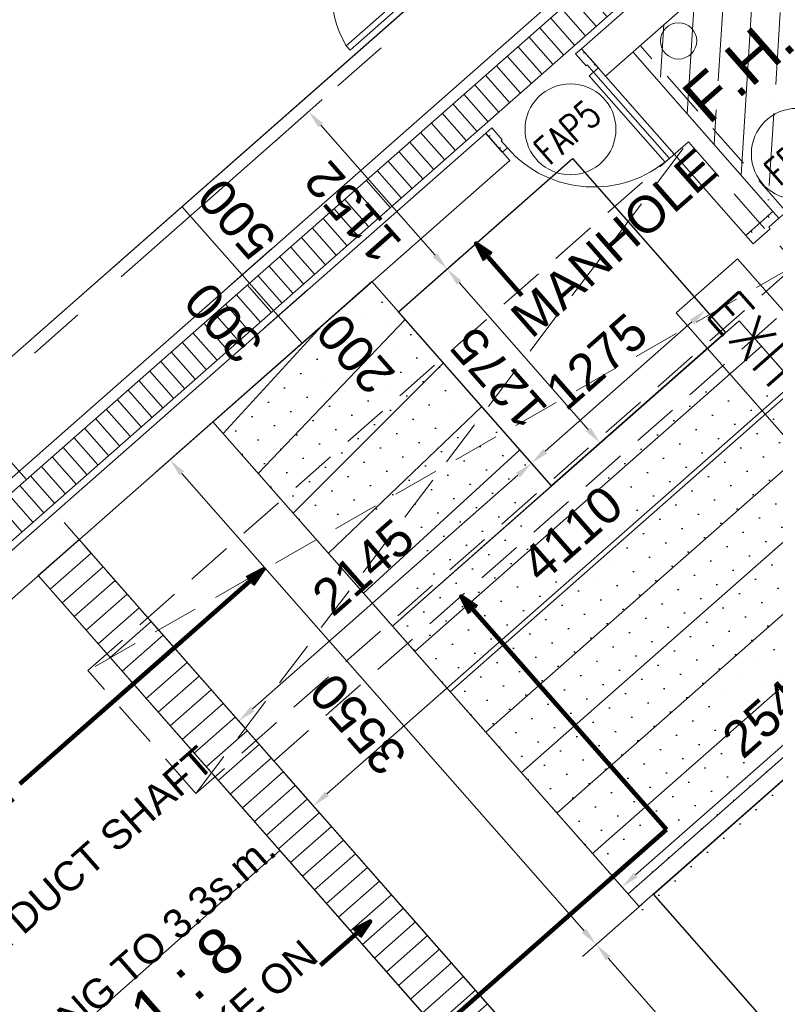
# Model space of a CAD drawing. Header units: millimetres. Extents: x 834119330 to 835277377, y 817781205 to 818243057.
# Tile 18 of 60: x 834330151 to 834334307, y 818028380 to 818033792. Entities that reach past the tile are written whole.
import ezdxf
from ezdxf.enums import TextEntityAlignment as Align

# ---------------------------------------------------------------- set-up
doc = ezdxf.new("R2010")
doc.units = ezdxf.units.MM
doc.header["$LTSCALE"] = 100
for name, pattern in [('CENTER', [2, 1.25, -0.25, 0.25, -0.25]), ('DASHDOT', [25.400000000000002, 12.7, -6.350000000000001, 0, -6.350000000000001]), ('Grid Line', [22.224999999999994, 12.7, -3.174999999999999, 3.174999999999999, -3.174999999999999]), ('HIDDENX2', [19.05, 12.7, -6.350000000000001]), ('PHANTOM', [63.50000000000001, 31.75, -6.350000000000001, 6.350000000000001, -6.350000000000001, 6.350000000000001, -6.350000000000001])]:
    doc.linetypes.add(name, pattern=pattern)
doc.layers.get('0').update_dxf_attribs({"lineweight": 0})
doc.layers.get('Defpoints').update_dxf_attribs({"lineweight": 0})
for name, color, linetype, lineweight in [('A-ANNO-NPLT', 5, 'CENTER', 13), ('A-DOOR', 6, 'Continuous', 13), ('A-WALL', 7, 'Continuous', 13), ('ATR01', 7, 'Continuous', 0), ('DLN020__', 6, 'DASHDOT', 0), ('DLN030_1', 1, 'Continuous', 0), ('DLN0401_', 7, 'Continuous', 0), ('DLN040__', 3, 'Continuous', 0), ('DLN050_A', 2, 'Continuous', 0), ('DLN210__', 7, 'Continuous', 0), ('DLN240__', 1, 'Continuous', 0), ('DLN325__', 7, 'Continuous', 0), ('DLN580__', 4, 'Continuous', 0), ('DLN810__', 7, 'Continuous', 0), ('FITDOOR', 7, 'Continuous', 0), ('HATCH', 8, 'Continuous', 0), ('HCL246', 1, 'Continuous', 0), ('Rev_D', 20, 'Continuous', 0), ('SITE BOUNDARY', 4, 'Continuous', 0), ('Trench Manhole', 1, 'Continuous', 25)]:
    doc.layers.add(name, color=color, linetype=linetype, lineweight=lineweight)
doc.layers.add('DLN032__', color=7, linetype='Continuous')
doc.layers.add('DLN660', color=1, linetype='Continuous')
doc.styles.add('romans', font='romans.shx')
doc.styles.get("Standard").update_dxf_attribs({"font": 'swiss.ttf'})
doc.styles.add('StyleSwis721 Lt BT1', font='swissl.ttf')
doc.dimstyles.new('INTDIM', dxfattribs={"dimtxt": 200, "dimasz": 125, "dimexe": 100, "dimexo": 150, "dimgap": 80, "dimtad": 1, "dimdec": 0, "dimzin": 11, "dimdsep": 46, "dimtxsty": 'StyleSwis721 Lt BT1', "dimblk1": '_Open3011', "dimblk2": '_Open3011', "dimsah": 1, "dimcen": -125, "dimclrd": 256, "dimclre": 256, "dimclrt": 2, "dimaunit": 1, "dimadec": 5, "dimazin": 0, "dimtfac": 1, "dimtdec": 0, "dimtofl": 0, "dimtmove": 2, "dimatfit": 3, "dimldrblk": '_Open3011', "dimfxl": 1, "dimtolj": 1, "dimtzin": 0, "dimlwd": -1, "dimlwe": -1, "dimarcsym": 0})

# ---------------------------------------------------------------- blocks, each defined once
blk = doc.blocks.new('FSEX')
at = {"layer": 'DLN580__'}
for p, q in [((1.13686837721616e-13, 0.5000000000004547), (1.13686837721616e-13, 4.547473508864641e-13)), ((1.13686837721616e-13, 0.5000000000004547), (0.9999999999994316, 0.5000000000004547)), ((0.9999999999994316, 0.5000000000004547), (0.9999999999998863, 0)), ((1.13686837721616e-13, 4.547473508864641e-13), (0.9999999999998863, 0))]:
    blk.add_line(p, q, dxfattribs=at)
at = {"layer": 'DLN580__', "style": 'romans'}
blk.add_text('EXIT', height=0.25, dxfattribs=at).set_placement((0.4523809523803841, 0.2500000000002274), align=Align.MIDDLE_CENTER)
blk = doc.blocks.new('*D159')
at = {"layer": 'Defpoints', "color": 0, "linetype": 'ByBlock', "transparency": 16777216}
for p in [(834331610.5359204, 818032597.629325, -5.533628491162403e-07), (834331808.7457443, 818032372.4606606, 3.229195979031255e-05), (834331571.646375, 818032163.7955208)]:
    blk.add_point(p, dxfattribs=at)
at = {"layer": 'DLN240__', "linetype": 'ByBlock', "transparency": 16777216}
for p, q in [((834331535.4673471, 818032531.5633782), (834331298.3931084, 818032322.9203553)), ((834331373.4616815, 818032388.986302), (834331571.646375, 818032163.7955208)), ((834331733.6771712, 818032306.3947138), (834331496.5778018, 818032097.7295741))]:
    blk.add_line(p, q, dxfattribs=at)
at = {"layer": 'DLN240__', "color": 2, "linetype": 'ByBlock', "transparency": 16777216, "insert": (834331271.6346623, 818032126.5311766), "char_height": 200, "attachment_point": 5, "rotation": 131.350186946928, "style": 'StyleSwis721 Lt BT1'}
blk.add_mtext('\\A1;300', dxfattribs=at)
blk = doc.blocks.new('_Open301')
at = {"layer": 'Rev_D', "linetype": 'ByBlock'}
blk.add_line((0, 0), (-1, 0), dxfattribs=at)
blk = doc.blocks.new('_Open3011')
at = {"layer": 'ATR01', "linetype": 'ByBlock'}
blk.add_line((0, 0), (-1, 0), dxfattribs=at)
at = {"layer": 'ATR01', "linetype": 'ByBlock', "yscale": 1.119319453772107, "zscale": 0.008}
blk.add_blockref('_Open301', (0, 0), dxfattribs=at)
blk = doc.blocks.new('*D160')
at = {"layer": 'Defpoints', "color": 0, "linetype": 'ByBlock', "transparency": 16777216}
for p in [(834331280.1082475, 818032972.8859959, -5.53362849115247e-07), (834331043.1318467, 818032764.3290777), (834331610.4380386, 818032597.5431814, -5.533628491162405e-07)]:
    blk.add_point(p, dxfattribs=at)
at = {"layer": 'DLN240__', "linetype": 'ByBlock', "transparency": 16777216}
for p, q in [((834331205.0396744, 818032906.8200492), (834330968.0632735, 818032698.2631309)), ((834331373.4615799, 818032388.9862124), (834331043.1318467, 818032764.3290777)), ((834331535.3694655, 818032531.4772347), (834331298.3930068, 818032322.9202656))]:
    blk.add_line(p, q, dxfattribs=at)
at = {"layer": 'DLN240__', "color": 2, "linetype": 'ByBlock', "transparency": 16777216, "insert": (834331345.50963, 818032697.415252), "char_height": 200, "attachment_point": 5, "rotation": 131.350186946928, "style": 'StyleSwis721 Lt BT1'}
blk.add_mtext('\\A1;500', dxfattribs=at)
blk = doc.blocks.new('DR1CD')
at = {"layer": 'FITDOOR'}
for p, q in [((0, 1), (45, 1)), ((0, 1), (0, 0)), ((45, 0), (45, 1)), ((0, 0), (45, 0))]:
    blk.add_line(p, q, dxfattribs=at)
blk = doc.blocks.new('DR1CM')
at = {"layer": 'FITDOOR', "color": 6}
blk.add_arc((0, 0), 1, 0, 90, dxfattribs=at)
blk = doc.blocks.new('DLN-Single Door - Opening 2 - 950 x2138 _WH_-1922936-Car Park_B2_F')
at = {"layer": 'DLN210__', "lineweight": 30}
for p, q in [((-500.0000000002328, -99.99999989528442), (-499.9999999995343, 100.0000000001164)), ((499.9999999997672, -99.99999996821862), (500.0000000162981, 100.0000000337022))]:
    blk.add_line(p, q, dxfattribs=at)
at = {"layer": 'FITDOOR'}
for p, q in [((-437.4999999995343, 100.0000000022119), (-499.9999999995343, 100.0000000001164)), ((-499.9999999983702, 62.50000000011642), (-499.9999999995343, 100.0000000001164)), ((-487.9999999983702, 62.50000000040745), (-499.9999999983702, 62.50000000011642)), ((-437.4999999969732, -24.99999999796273), (-437.4999999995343, 100.0000000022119)), ((437.5000000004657, 100.0000000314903), (500.0000000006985, 100.0000000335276)), ((437.5000000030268, -24.99999996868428), (437.5000000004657, 100.0000000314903)), ((488.0000000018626, 62.50000003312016), (500.0000000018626, 62.50000003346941)), ((500.0000000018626, 62.50000003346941), (500.0000000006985, 100.0000000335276)), ((-449.999999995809, -99.99999999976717), (-449.9999999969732, -24.99999999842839)), ((-437.4999999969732, -24.99999999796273), (-449.9999999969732, -24.99999999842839)), ((437.5000000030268, -24.99999996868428), (450.0000000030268, -24.99999996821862)), ((450.000000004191, -99.9999999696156), (450.0000000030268, -24.99999996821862)), ((-499.9999999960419, -100.000000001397), (-499.999999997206, -62.50000000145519)), ((-487.999999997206, -62.50000000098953), (-499.999999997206, -62.50000000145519)), ((-449.999999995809, -99.99999999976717), (-499.9999999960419, -100.000000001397)), ((450.000000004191, -99.9999999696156), (500.000000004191, -99.99999996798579)), ((488.0000000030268, -62.49999996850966), (500.0000000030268, -62.49999996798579)), ((500.000000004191, -99.99999996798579), (500.0000000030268, -62.49999996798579))]:
    blk.add_line(p, q, dxfattribs=at)
at = {"layer": 'DLN325__', "extrusion": (0, 0, -1), "yscale": 899.9999999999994, "zscale": -0.9999999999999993, "rotation": 180}
blk.add_blockref('DR1CD', (449.9999999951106, -100.0000000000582), dxfattribs=at)
at = {"layer": 'DLN325__', "extrusion": (0, 0, -1), "xscale": 899.9999999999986, "yscale": 899.9999999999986, "zscale": -899.9999999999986, "rotation": 180}
blk.add_blockref('DR1CM', (449.9999999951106, -100.0000000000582), dxfattribs=at)
blk = doc.blocks.new('DLN-Single Door - Opening 5 -  950 x 2025 _WH_-1665005-Car Park_B2_F')
at = {"layer": 'A-DOOR'}
blk.add_blockref('DLN-Single Door - Opening 2 - 950 x2138 _WH_-1922936-Car Park_B2_F', (4.999999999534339, 2.328306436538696e-10), dxfattribs=at)
blk = doc.blocks.new('DLN-Single Door - Opening 5 -  950 x 2025 _WH_-V7-Car Park_B1_F')
at = {"layer": 'A-DOOR', "extrusion": (0, 0, -1), "zscale": -1, "rotation": 180}
blk.add_blockref('DLN-Single Door - Opening 5 -  950 x 2025 _WH_-1665005-Car Park_B2_F', (-19.99999999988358, -50), dxfattribs=at)
blk = doc.blocks.new('*D209')
at = {"layer": 'Defpoints', "color": 0, "linetype": 'ByBlock', "transparency": 16777216}
for p in [(834334686.0706437, 818032373.7003677, 1.664468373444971e-05), (834334851.1579589, 818032186.1147721), (834331549.1926819, 818029716.4396483, -3.326604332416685e-05)]:
    blk.add_point(p, dxfattribs=at)
at = {"layer": 'DLN240__', "linetype": 'ByBlock', "transparency": 16777216}
for p, q in [((834334752.1361375, 818032298.6313959), (834334917.2234527, 818032111.0458003)), ((834331840.6261086, 818029536.6543018), (834334776.0889871, 818032120.0492783)), ((834331615.2581756, 818029641.3706765), (834331831.6226307, 818029395.5198362))]:
    blk.add_line(p, q, dxfattribs=at)
for points in [[(834334765.0780715, 818032132.5607736), (834334787.0999027, 818032107.5377829), (834334851.1579589, 818032186.1147721)], [(834331829.615193, 818029549.1657971), (834331851.6370243, 818029524.1428065), (834331765.5571369, 818029470.588808)]]:
    blk.add_solid(points, dxfattribs=at)
at = {"layer": 'DLN240__', "color": 2, "linetype": 'ByBlock', "transparency": 16777216, "insert": (834333187.6007687, 818030965.5654356), "char_height": 200, "attachment_point": 5, "rotation": 41.34984124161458, "style": 'StyleSwis721 Lt BT1'}
blk.add_mtext('\\A1;4110', dxfattribs=at)
blk = doc.blocks.new('*D185')
at = {"layer": 'Defpoints', "color": 0, "linetype": 'ByBlock', "transparency": 16777216}
for p in [(834335370.2450789, 818030702.727206), (834335465.2191951, 818030594.809913, 1.687241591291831e-05), (834333558.4758158, 818028916.7416248, 1.687238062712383e-05)]:
    blk.add_point(p, dxfattribs=at)
at = {"layer": 'DLN240__', "linetype": 'ByBlock', "transparency": 16777216}
for p, q in [((834335399.1537013, 818030669.8788848), (834335304.1795851, 818030777.7961777)), ((834333538.5646061, 818029090.7313035), (834335295.176107, 818030636.6617122)), ((834333492.410322, 818028991.8105966), (834333397.4301405, 818029099.7347814))]:
    blk.add_line(p, q, dxfattribs=at)
for points in [[(834335284.1651914, 818030649.1732074), (834335306.1870227, 818030624.1502168), (834335370.2450789, 818030702.727206)], [(834333527.5536904, 818029103.2427987), (834333549.5755217, 818029078.2198081), (834333463.4956343, 818029024.6658096)]]:
    blk.add_solid(points, dxfattribs=at)
at = {"layer": 'DLN240__', "color": 2, "linetype": 'ByBlock', "transparency": 16777216, "insert": (834334296.1135774, 818030000.9101533), "char_height": 200, "attachment_point": 5, "rotation": 41.34984124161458, "style": 'StyleSwis721 Lt BT1'}
blk.add_mtext('\\A1;2540', dxfattribs=at)
blk = doc.blocks.new('*D199')
at = {"layer": 'Defpoints', "color": 0, "linetype": 'ByBlock', "transparency": 16777216}
for p in [(834333648.5674967, 818028996.0290526, 1.664477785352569e-05), (834334842.4041637, 818027639.5072019, 1.66447764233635e-05), (834334515.4880071, 818027351.8000867)]:
    blk.add_point(p, dxfattribs=at)
at = {"layer": 'DLN240__', "linetype": 'ByBlock', "transparency": 16777216}
for p, q in [((834333573.4985247, 818028929.9635592), (834333246.5884124, 818028642.2617632)), ((834333387.722878, 818028633.2582853), (834334449.4225131, 818027426.869059)), ((834334767.3351918, 818027573.4417086), (834334440.4190352, 818027285.7345933))]:
    blk.add_line(p, q, dxfattribs=at)
for points in [[(834333375.2113826, 818028622.2473696), (834333400.2343733, 818028644.2692009), (834333321.6573842, 818028708.327257)], [(834334436.9110178, 818027415.8581433), (834334461.9340085, 818027437.8799746), (834334515.488007, 818027351.8000871)]]:
    blk.add_solid(points, dxfattribs=at)
at = {"layer": 'DLN240__', "color": 2, "linetype": 'ByBlock', "transparency": 16777216, "insert": (834333781.3590502, 818027909.3068929), "char_height": 200, "attachment_point": 5, "rotation": 131.34984124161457, "style": 'StyleSwis721 Lt BT1'}
blk.add_mtext('\\A1;1807', dxfattribs=at)
blk = doc.blocks.new('TRENCH')
at = {"linetype": 'ByBlock'}
h = blk.add_hatch(dxfattribs=at)
h.set_pattern_fill('DOTS', color=256, scale=74.99999999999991)
h.set_pattern_definition([(360, (0, 3.725290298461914e-08), (59.53124999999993, 119.0624999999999), [0, -119.0624999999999])])
h.paths.add_polyline_path([(-398418.0621163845, -14221.55370631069), (-397252.196464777, -14221.56126000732), (-397252.1859734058, -15716.97000678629), (-395878.0624620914, -15716.96202179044), (-395878.0552728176, -19578.72334786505), (-396814.6620733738, -19578.71439047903), (-396814.6732566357, -17771.68115612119), (-398418.0556182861, -17771.69054444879)])
at = {"layer": 'HCL246', "linetype": 'ByBlock'}
h = blk.add_hatch(dxfattribs=at)
h.set_pattern_fill('_USER', color=8, scale=300, pattern_type=0)
h.set_pattern_definition([(0, (-398418.0588672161, -15716.97000642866), (0, 300), [])])
h.paths.add_polyline_path([(-397252.1859734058, -15716.97000678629), (-398418.0621163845, -15716.97000678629), (-398418.0601584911, -14221.55748315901), (-397252.1840155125, -14221.55748315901)])
h = blk.add_hatch(dxfattribs=at)
h.set_pattern_fill('_USER', color=8, scale=294.9999999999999, pattern_type=0)
h.set_pattern_definition([(360, (-398418.0556182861, -17771.69033654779), (0, 295), [])])
h.paths.add_polyline_path([(-395878.0602147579, -17771.68777855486), (-398418.0588674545, -17771.69033690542), (-398418.0608975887, -15716.97069772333), (-395878.0622451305, -15716.96813949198)])
at = {"layer": 'DLN210__', "color": 8}
blk.add_line((-398418.0588672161, -15716.97000642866, -1.597847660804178e-05), (-397252.1859734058, -15716.97000678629, -1.597847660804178e-05), dxfattribs=at)
at = {"layer": 'HCL246', "color": 8, "linetype": 'ByBlock'}
for points, elevation in [([(-397252.1859734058, -15716.97000678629), (-398418.0621163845, -15716.97000678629), (-398418.0601584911, -14221.55748315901), (-397252.1840155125, -14221.55748315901)], -1.597847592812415e-05), ([(-397252.1952283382, -14221.55748315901), (-397252.1859734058, -15716.97000678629), (-395878.0624620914, -15716.96224530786), (-395878.0552725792, -19578.72357114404), (-396814.6620733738, -19578.71439047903), (-396814.6732566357, -17771.68115612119), (-398418.0556182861, -17771.69033654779), (-398418.0617702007, -14221.55748315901)], -1.597848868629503e-05), ([(-395878.0602147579, -17771.68777855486), (-398418.0588674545, -17771.69033690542), (-398418.0608975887, -15716.97069772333), (-395878.0622451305, -15716.96813949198)], -1.597847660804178e-05)]:
    blk.add_lwpolyline(points, close=True, dxfattribs=dict(at, elevation=elevation))
blk = doc.blocks.new('A$C7285572E')
at = {"layer": 'A-ANNO-NPLT', "color": 3, "linetype": 'PHANTOM'}
blk.add_lwpolyline([(258.840146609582, 2.508328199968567, -0.1937461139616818), (226.494099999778, 18.00010000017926), (220.2767651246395, 12.52837960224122), (224.9013822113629, 7.273580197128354), (217.3780834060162, 0.6525137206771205), (222.6353030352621, -5.321091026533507, -0.2570627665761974), (231.1648360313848, -8.394748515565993), (245.8627809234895, -25.09553706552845), (259.9058339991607, -12.73659846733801)], format="xyb", close=True, dxfattribs=at)
blk = doc.blocks.new('2000mm door')
at = {"layer": 'A-WALL', "lineweight": 30}
for p, q in [((-36598.37920355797, -3895.390963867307), (-36598.37725758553, -3995.373956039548)), ((-35598.37920355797, -3895.390963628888), (-35598.37725782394, -3995.373955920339)), ((-35598.37920331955, -3895.390963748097), (-35598.37725758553, -3995.373956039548)), ((-35598.3753118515, -3895.390963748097), (-35598.37725758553, -3995.373955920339)), ((-35598.37531161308, -3895.390963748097), (-35598.37725758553, -3995.373956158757)), ((-34598.3753118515, -3895.390964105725), (-34598.37725758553, -3995.373956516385))]:
    blk.add_line(p, q, dxfattribs=at)
at = {"layer": 'DLN210__', "lineweight": 13}
for p, q in [((-36598.37920355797, -3895.390963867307), (-36598.37920308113, -3921.706588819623)), ((-35598.37920355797, -3895.390963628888), (-35598.37920355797, -3921.706588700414)), ((-35598.37920331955, -3895.390963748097), (-35598.37920308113, -3921.706588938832)), ((-35598.3753118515, -3895.390963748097), (-35598.37531208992, -3921.706588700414)), ((-35598.37531161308, -3895.390963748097), (-35598.37531208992, -3921.706588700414)), ((-34598.3753118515, -3895.390964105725), (-34598.37531208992, -3921.70658929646))]:
    blk.add_line(p, q, dxfattribs=at)
at = {"layer": 'DLN810__', "color": 6, "linetype": 'ByBlock'}
for centre, radius, start, end in [((-36621.79003930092, -3949.864090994, 1.64233259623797e-05), 526.2397375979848, 5.941552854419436, 80.14407873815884), ((-35574.96447443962, -3949.864093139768, 1.642329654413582e-05), 526.2397389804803, 99.85592133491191, 174.0584471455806), ((-35621.79004096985, -3949.864093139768, 1.642329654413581e-05), 526.2397389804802, 5.941551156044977, 80.14407859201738), ((-34574.96447587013, -3949.864091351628, 1.64233259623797e-05), 526.2397375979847, 99.85592126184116, 174.0584501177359)]:
    blk.add_arc(centre, radius, start, end, dxfattribs=at)
at = {"layer": 'FITDOOR'}
for p, q in [((-36563.29170393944, -3431.390968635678), (-36531.71295380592, -3431.390968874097)), ((-36563.29170489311, -3431.390968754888), (-36531.7129547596, -3431.390968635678)), ((-36563.29170393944, -3431.390968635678), (-36563.29170370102, -3895.390963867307)), ((-36531.7129535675, -3895.390963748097), (-36531.71295380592, -3431.390968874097)), ((-35633.46281075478, -3431.390968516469), (-35665.04156088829, -3431.390968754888)), ((-35665.04156184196, -3895.390963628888), (-35665.04156088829, -3431.390968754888)), ((-35633.46280956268, -3431.390968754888), (-35665.04155993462, -3431.390968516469)), ((-35633.46281075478, -3431.390968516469), (-35633.46281170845, -3895.390963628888)), ((-35563.29170584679, -3431.390968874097), (-35531.71295523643, -3431.390968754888)), ((-35563.29170441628, -3431.390968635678), (-35531.71295428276, -3431.390968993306)), ((-35563.29170441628, -3431.390968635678), (-35563.2917034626, -3895.390963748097)), ((-35531.71295332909, -3895.390963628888), (-35531.71295428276, -3431.390968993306)), ((-34633.46281147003, -3431.390968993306), (-34665.04156160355, -3431.390969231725)), ((-34665.04156184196, -3895.390963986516), (-34665.04156160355, -3431.390969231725)), ((-34633.46281027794, -3431.390969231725), (-34665.04156041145, -3431.390969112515)), ((-34633.46281147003, -3431.390968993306), (-34633.46281170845, -3895.390964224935)), ((-36563.29170370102, -3895.390963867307), (-36598.37920355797, -3895.390963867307)), ((-36563.29170370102, -3895.390963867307), (-36563.2917034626, -3948.022213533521)), ((-36563.29170370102, -3895.390963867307), (-36531.7129535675, -3895.390963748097)), ((-35633.46281170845, -3895.390963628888), (-35665.04156184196, -3895.390963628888)), ((-35633.46281170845, -3895.390963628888), (-35633.46281218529, -3948.022213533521)), ((-35633.46281170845, -3895.390963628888), (-35598.3753118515, -3895.390963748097)), ((-35563.2917034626, -3895.390963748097), (-35598.37920331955, -3895.390963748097)), ((-35563.2917034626, -3895.390963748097), (-35563.2917034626, -3948.02221365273)), ((-35563.2917034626, -3895.390963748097), (-35531.71295332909, -3895.390963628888)), ((-34633.46281170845, -3895.390964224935), (-34665.04156184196, -3895.390963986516)), ((-34633.46281170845, -3895.390964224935), (-34633.46281194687, -3948.022214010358)), ((-34633.46281170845, -3895.390964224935), (-34598.3753118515, -3895.390964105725)), ((-36589.95820355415, -3921.706588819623), (-36598.37920308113, -3921.706588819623)), ((-36554.51982855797, -3948.022213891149), (-36563.2917034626, -3948.022213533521)), ((-36554.51982855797, -3948.022213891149), (-36554.51788282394, -3995.373956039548)), ((-35642.2346868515, -3948.02221365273), (-35642.23663258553, -3995.373955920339)), ((-35642.2346868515, -3948.02221365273), (-35633.46281218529, -3948.022213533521)), ((-35606.79631209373, -3921.706588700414), (-35598.37531208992, -3921.706588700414)), ((-35606.79631185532, -3921.706588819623), (-35598.37531208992, -3921.706588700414)), ((-35589.95820355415, -3921.706588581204), (-35598.37920355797, -3921.706588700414)), ((-35589.95820331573, -3921.706588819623), (-35598.37920308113, -3921.706588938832)), ((-35554.51982855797, -3948.022213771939), (-35563.2917034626, -3948.02221365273)), ((-35554.51982855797, -3948.022213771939), (-35554.51788282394, -3995.373956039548)), ((-34642.2346868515, -3948.022214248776), (-34642.23663258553, -3995.373956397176)), ((-34642.2346868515, -3948.022214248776), (-34633.46281194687, -3948.022214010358)), ((-34606.79631209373, -3921.706589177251), (-34598.37531208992, -3921.70658929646)), ((-36554.51788282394, -3995.373956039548), (-36598.37725758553, -3995.373956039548)), ((-35642.23663258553, -3995.373955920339), (-35598.37725758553, -3995.373955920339)), ((-35554.51788282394, -3995.373956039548), (-35598.37725758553, -3995.373956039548)), ((-34642.23663258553, -3995.373956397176), (-34598.37725758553, -3995.373956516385))]:
    blk.add_line(p, q, dxfattribs=at)
blk = doc.blocks.new('Grid Line')
at = {"layer": 'DLN020__', "linetype": 'Grid Line'}
for p, q in [((4.76837158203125e-07, 27470.98781502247), (2.384185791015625e-07, -35085.25437033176)), ((-9985.196258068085, 6688.999999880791), (30672.18452239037, 6688.999999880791))]:
    blk.add_line(p, q, dxfattribs=at)
blk = doc.blocks.new('*D2112')
at = {"layer": 'Defpoints', "color": 0, "linetype": 'ByBlock', "transparency": 16777216}
for p in [(834331808.7457441, 818032372.4606606, 3.229195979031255e-05), (834331940.8608664, 818032222.3087867, 1.039362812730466e-05), (834331571.6463736, 818032163.7955228)]:
    blk.add_point(p, dxfattribs=at)
at = {"layer": 'DLN240__', "linetype": 'ByBlock', "transparency": 16777216}
for p, q in [((834331733.6771705, 818032306.3947144), (834331496.5777999, 818032097.7295766)), ((834331703.77825, 818032013.6583937), (834331571.6463736, 818032163.7955228)), ((834331865.7922927, 818032156.2428405), (834331628.7096763, 818031947.5924475))]:
    blk.add_line(p, q, dxfattribs=at)
at = {"layer": 'DLN240__', "color": 2, "linetype": 'ByBlock', "transparency": 16777216, "insert": (834331997.9719663, 818031956.043936), "char_height": 200, "attachment_point": 5, "rotation": 131.3501865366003, "style": 'StyleSwis721 Lt BT1'}
blk.add_mtext('\\A1;200', dxfattribs=at)
blk = doc.blocks.new('*D2118')
at = {"layer": 'Defpoints', "color": 0, "linetype": 'ByBlock', "transparency": 16777216}
for p in [(834334033.3452158, 818032071.7775574, -1.075874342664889e-07), (834332966.2208556, 818031354.4261566), (834333076.2210386, 818031229.4365877, -1.075874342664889e-07)]:
    blk.add_point(p, dxfattribs=at)
at = {"layer": 'DLN240__', "linetype": 'ByBlock', "transparency": 16777216}
for p, q in [((834333967.2792574, 818032146.8461204), (834333857.2790745, 818032271.8356891)), ((834333848.2764701, 818032130.7011678), (834333041.2894185, 818031420.492115)), ((834333010.1550802, 818031304.5051506), (834332900.1548972, 818031429.4947195))]:
    blk.add_line(p, q, dxfattribs=at)
for points in [[(834333837.265477, 818032143.212595), (834333859.2874632, 818032118.1897407), (834333923.3450329, 818032196.7671262)], [(834333030.2784255, 818031433.0035422), (834333052.3004115, 818031407.9806879), (834332966.2208556, 818031354.4261566)]]:
    blk.add_solid(points, dxfattribs=at)
at = {"layer": 'DLN240__', "color": 2, "linetype": 'ByBlock', "transparency": 16777216, "insert": (834333324.0253161, 818031912.8095394), "char_height": 200, "attachment_point": 5, "rotation": 41.35019583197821, "style": 'StyleSwis721 Lt BT1'}
blk.add_mtext('\\A1;1275', dxfattribs=at)
blk = doc.blocks.new('*D2119')
at = {"layer": 'Defpoints', "color": 0, "linetype": 'ByBlock', "transparency": 16777216}
for p in [(834332233.8800689, 818032186.5607653, -1.075874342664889e-07), (834333343.7413319, 818031464.8744845), (834333076.2210386, 818031229.4365877, -1.075874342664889e-07)]:
    blk.add_point(p, dxfattribs=at)
at = {"layer": 'DLN240__', "linetype": 'ByBlock', "transparency": 16777216}
for p, q in [((834332308.9486315, 818032252.6267238), (834332576.468925, 818032488.0646206)), ((834332567.4663205, 818032346.9300992), (834333277.6753734, 818031539.9430475)), ((834333151.2896013, 818031295.5025461), (834333418.8098948, 818031530.940443))]:
    blk.add_line(p, q, dxfattribs=at)
for points in [[(834332554.9548934, 818032335.9191061), (834332579.9777478, 818032357.9410924), (834332501.400362, 818032421.9986622)], [(834333265.1639463, 818031528.9320544), (834333290.1868007, 818031550.9540406), (834333343.7413318, 818031464.8744845)]]:
    blk.add_solid(points, dxfattribs=at)
at = {"layer": 'DLN240__', "color": 2, "linetype": 'ByBlock', "transparency": 16777216, "insert": (834332785.357949, 818031822.6789453), "char_height": 200, "attachment_point": 5, "rotation": 131.3501958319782, "style": 'StyleSwis721 Lt BT1'}
blk.add_mtext('\\A1;1275', dxfattribs=at)
blk = doc.blocks.new('*D2125')
at = {"layer": 'Defpoints', "color": 0, "linetype": 'ByBlock', "transparency": 16777216}
for p in [(834332966.2208638, 818031354.4261638), (834333076.2131535, 818031229.4455475, 2.276572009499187e-07), (834331450.4649957, 818029829.3692831, 3.100905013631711e-06)]:
    blk.add_point(p, dxfattribs=at)
at = {"layer": 'DLN240__', "linetype": 'ByBlock', "transparency": 16777216}
for p, q in [((834333010.1471999, 818031304.5141146), (834332900.1549103, 818031429.4947311)), ((834331430.7687019, 818030003.113427), (834332891.1522964, 818031288.3602104)), ((834331384.399042, 818029904.4378502), (834331289.6341813, 818030012.1160408))]:
    blk.add_line(p, q, dxfattribs=at)
for points in [[(834332880.1413043, 818031300.8716383), (834332902.1632887, 818031275.8487825), (834332966.2208637, 818031354.4261638)], [(834331419.7577097, 818030015.6248549), (834331441.7796942, 818029990.6019992), (834331355.7001346, 818029937.0474735)]]:
    blk.add_solid(points, dxfattribs=at)
at = {"layer": 'DLN240__', "color": 2, "linetype": 'ByBlock', "transparency": 16777216, "insert": (834332040.2028803, 818030782.9497248), "char_height": 200, "attachment_point": 5, "rotation": 41.35019207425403, "style": 'StyleSwis721 Lt BT1'}
blk.add_mtext('\\A1;2145', dxfattribs=at)
blk = doc.blocks.new('*D2126')
at = {"layer": 'Defpoints', "color": 0, "linetype": 'ByBlock', "transparency": 16777216}
for p in [(834331740.0679705, 818033287.0754716), (834331472.5476773, 818033051.6375749, -1.075874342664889e-07), (834332233.8800685, 818032186.5607656, -1.075874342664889e-07)]:
    blk.add_point(p, dxfattribs=at)
at = {"layer": 'DLN240__', "linetype": 'ByBlock', "transparency": 16777216}
for p, q in [((834331547.6162401, 818033117.7035333), (834331815.1365334, 818033353.14143)), ((834332435.334403, 818032497.0672251), (834331806.1339288, 818033212.0069088)), ((834332308.9486313, 818032252.6267241), (834332576.4689244, 818032488.0646206))]:
    blk.add_line(p, q, dxfattribs=at)
for points in [[(834331793.6225016, 818033200.9959157), (834331818.645356, 818033223.0179019), (834331740.0679704, 818033287.0754716)], [(834332422.8229759, 818032486.056232), (834332447.8458303, 818032508.0782182), (834332501.4003614, 818032421.9986622)]]:
    blk.add_solid(points, dxfattribs=at)
at = {"layer": 'DLN240__', "color": 2, "linetype": 'ByBlock', "transparency": 16777216, "insert": (834331983.5212679, 818032733.7794387), "char_height": 200, "attachment_point": 5, "rotation": 131.3501958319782, "style": 'StyleSwis721 Lt BT1'}
blk.add_mtext('\\A1;1152', dxfattribs=at)
blk = doc.blocks.new('*D2148')
at = {"layer": 'Defpoints', "color": 0, "linetype": 'ByBlock', "transparency": 16777216}
for p in [(834331303.1722814, 818031661.0812432, 1.664477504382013e-05), (834330976.2502947, 818031373.3689971), (834333648.5674958, 818028996.0290536, 1.664477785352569e-05)]:
    blk.add_point(p, dxfattribs=at)
at = {"layer": 'DLN240__', "linetype": 'ByBlock', "transparency": 16777216}
for p, q in [((834331228.1033093, 818031595.0157497), (834330901.1813227, 818031307.3035036)), ((834333255.5918891, 818028783.3962295), (834331042.3157883, 818031298.3000257)), ((834333573.4985237, 818028929.9635601), (834333246.5884111, 818028642.2617638))]:
    blk.add_line(p, q, dxfattribs=at)
for points in [[(834331029.8042929, 818031287.2891101), (834331054.8272836, 818031309.3109415), (834330976.2502944, 818031373.3689975)], [(834333243.0803938, 818028772.3853139), (834333268.1033845, 818028794.4071453), (834333321.657383, 818028708.3272576)]]:
    blk.add_solid(points, dxfattribs=at)
at = {"layer": 'DLN240__', "color": 2, "linetype": 'ByBlock', "transparency": 16777216, "insert": (834332011.7401932, 818029920.0913484), "char_height": 200, "attachment_point": 5, "rotation": 131.34984124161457, "style": 'StyleSwis721 Lt BT1'}
blk.add_mtext('\\A1;3550', dxfattribs=at)

msp = doc.modelspace()

# ---------------------------------------------------------------- hatches: boundary and pattern name
at = {"layer": 'A-WALL', "linetype": 'ByBlock'}
h = msp.add_hatch(dxfattribs=at)
h.set_pattern_fill('_USER', color=1, scale=100, pattern_type=0)
h.set_pattern_definition([(41.35019583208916, (834330252.135614, 818030736.0955337), (-66.06595839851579, 75.0685629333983), [])])
h.paths.add_polyline_path([(834330477.3651153, 818030934.3143656), (834330252.1594266, 818030736.1164904), (834333984.9107744, 818026494.7139398), (834334288.6406379, 818026603.6873782)])
at = {"layer": 'DLN810__', "linetype": 'ByBlock'}
h = msp.add_hatch(dxfattribs=at)
h.set_pattern_fill('ANSI31', color=1, scale=25, angle=45)
h.set_pattern_definition([(131.3498412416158, (834314723.9228464, 817793811.3766525), (-59.58599636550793, -52.4394857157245), [])])
h.paths.add_polyline_path([(834327758.2416508, 818029127.4028108), (834333805.3343153, 818034449.2309037), (834333937.443407, 818034299.11784), (834327890.3507426, 818028977.2897471)])
at = {"layer": 'HATCH'}
h = msp.add_hatch(dxfattribs=at)
h.set_pattern_fill('ANSI35', color=8, scale=49.99999999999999, angle=-2.544443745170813e-14)
h.set_pattern_definition([(86.34984124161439, (834357388.7276654, 818073559.8086879), (-316.8559121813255, 20.21338456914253), []), (86.34984124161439, (834357557.2623867, 818073708.1300159), (-316.8559121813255, 20.21338456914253), [396.8749999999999, -79.37499999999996, 0, -79.37499999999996])])
edge = h.paths.add_edge_path()
edge.add_line((834333372.7108438, 818033482.4201694), (834334276.1591353, 818034277.5196514))
edge.add_line((834334276.1591352, 818034277.5196512), (834334089.2671766, 818034489.9980365))
edge.add_line((834334089.2671766, 818034489.9980364), (834334821.1856648, 818035134.1411308))
edge.add_line((834334821.1856648, 818035134.1411312), (834334972.1379375, 818035000.5673285))
edge.add_line((834334972.1379377, 818035000.5673282), (834335047.6492707, 818035067.0237423))
edge.add_line((834335047.6492707, 818035067.0237424), (834335680.5248811, 818034347.8991493))
edge.add_line((834335680.524881, 818034347.899149), (834335830.415306, 818034479.812304))
edge.add_line((834335830.4153061, 818034479.8123043), (834332253.0097448, 818038545.0873117))
edge.add_line((834332253.0097448, 818038545.0873115), (834334204.8188341, 818040262.8040756))
edge.add_line((834334204.8188338, 818040262.8040755), (834336457.4090352, 818038228.6814216))
edge.add_line((834336457.4090354, 818038228.681422), (834335220.8350738, 818037140.4172903))
edge.add_line((834335220.8350736, 818037140.41729), (834334031.6906557, 818038491.6974819))
edge.add_line((834334031.6906558, 818038491.6974823), (834333881.5278511, 818038359.5362532))
edge.add_line((834333881.5278513, 818038359.5362532), (834337509.9028894, 818034236.7377924))
edge.add_line((834337509.9028891, 818034236.7377923), (834334954.4996212, 818031987.7915025))
edge.add_line((834334954.4996212, 818031987.7915022), (834333522.8399209, 818033614.5445557))
at = {"layer": 'HATCH', "linetype": 'Continuous', "ltscale": 0.2}
h = msp.add_hatch(dxfattribs=at)
h.set_pattern_fill('DGN_ANSI31', color=8, scale=25, angle=-3.989509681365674e-09, style=0, pattern_type=2)
h.set_pattern_definition([(210.4004282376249, (848684328.1114694, 1012279243.278203), (40.1669417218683, -68.46172228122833), [])])
edge = h.paths.add_edge_path()
edge.add_line((834304369.9178588, 818035393.6443388), (834304072.4974862, 818035435.5383407))
edge.add_line((834304072.4974862, 818035435.5383408), (834304030.6783289, 818034793.0587554))
edge.add_line((834304030.6783288, 818034793.0587552), (834293138.2195108, 818027176.0337894))
edge.add_line((834293138.219511, 818027176.0337896), (834292658.3654084, 818027311.5582625))
edge.add_line((834292658.3654082, 818027311.5582626), (834292163.2810185, 818025227.6233453))
edge.add_line((834292163.2810189, 818025227.6233451), (834293757.0619063, 818024607.0308394))
edge.add_line((834293757.0619061, 818024607.0308394), (834294865.416257, 818023967.6404809))
edge.add_line((834294865.4162569, 818023967.6404808), (834296156.8742536, 818022940.0095154))
edge.add_line((834296156.8742537, 818022940.0095155), (834297099.8026237, 818021932.7953873))
edge.add_line((834297099.802624, 818021932.7953875), (834302306.6759403, 818016010.1479838))
edge.add_line((834302306.6759399, 818016010.1479838), (834273579.5777344, 817990755.1875517))
edge.add_line((834273579.5777347, 817990755.1875517), (834331000.8571684, 817925420.6441158))
edge.add_line((834331000.8571682, 817925420.6441162), (834375196.1992714, 817964315.8563646))
edge.add_line((834375196.1992713, 817964315.856364), (834374066.3398589, 817980996.7087481))
edge.add_line((834374066.3398589, 817980996.7087486), (834339463.320393, 818020376.0648733))
edge.add_arc((834328000.4580307, 818007970.7398579), 16890.50923650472, 47.2612146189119, 51.69748437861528)
edge.add_arc((834333427.8441128, 818015250.8383305), 7817.591371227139, 49.84168101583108, 69.23079940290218)
edge.add_arc((834333018.9148502, 818015427.2859437), 7810.301242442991, 65.96509768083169, 78.45877159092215)
edge.add_arc((834332634.573532, 818013897.0774372), 9386.730902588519, 78.02894900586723, 87.71232055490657)
edge.add_arc((834332591.446601, 818014607.765378), 8678.62508919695, 87.24053358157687, 99.73591736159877)
edge.add_line((834331123.8280873, 818023161.3979008), (834329930.938777, 818024516.8389789))
edge.add_line((834329930.9387771, 818024516.838979), (834326628.6112168, 818028269.1049356))
edge.add_line((834326628.6112167, 818028269.1049349), (834325599.3427485, 818029438.6882662))
edge.add_line((834325599.3427488, 818029438.6882665), (834316188.4252017, 818021156.3755944))
edge.add_line((834316188.4252015, 818021156.3755944), (834313686.4693277, 818024016.5062827))
edge.add_line((834313686.4693277, 818024016.5062826), (834313235.7130369, 818023646.4322566))
edge.add_line((834313235.7130369, 818023646.4322565), (834312968.6615137, 818023950.198931))
edge.add_line((834312968.6615137, 818023950.1989312), (834311053.4426948, 818022266.4655045))
edge.add_line((834311053.4426948, 818022266.4655044), (834308435.7527834, 818025244.0443176))
edge.add_line((834308435.7527835, 818025244.0443177), (834306762.32726, 818027183.250326))
edge.add_arc((834311650.6868776, 818031401.6292493), 6456.839822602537, 206.9382270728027, 220.7923428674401, ccw=False)
edge.add_arc((834329611.0852094, 818040528.5316589), 26603.21060789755, 202.0649511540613, 206.9382270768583, ccw=False)
edge.add_arc((834312203.3948425, 818033472.4028819), 7819.796721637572, 183.3977739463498, 202.064951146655, ccw=False)
edge.add_arc((834329308.2511154, 818034487.9516938), 24954.77403411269, 177.9200887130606, 183.3977739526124, ccw=False)

# ---------------------------------------------------------------- linework, layer by layer
at = {"layer": 'A-WALL', "color": 5, "lineweight": 13}
for p, q in [((834333277.6909444, 818034730.9083993, 7.273899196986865e-07), (834326326.0346767, 818028612.9301746, 2.213436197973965e-07)), ((834333608.0208174, 818034355.565656, 7.401220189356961e-07), (834326656.3560247, 818028237.5799283, 2.213412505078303e-07))]:
    msp.add_line(p, q, dxfattribs=at)
at = {"layer": 'A-WALL', "lineweight": 13}
for p, q in [((834334276.1591351, 818034277.5196509, 2.213451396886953e-07), (834333372.7108437, 818033482.4201691, 3.720330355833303e-07)), ((834333240.5818534, 818033632.5558431, 2.213205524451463e-07), (834333372.8928069, 818033482.2134078, 1.664399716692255e-05)), ((834332713.8023163, 818033168.9725525, 3.306664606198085e-05), (834332845.9311386, 818033018.838963, 3.306666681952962e-05)), ((834332845.942111, 818033018.8264956, 9.557480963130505e-07), (834328887.6598079, 818029535.2614801, -3.213383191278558e-05))]:
    msp.add_line(p, q, dxfattribs=at)
at = {"layer": 'A-WALL', "color": 5, "lineweight": 13}
msp.add_arc((834369905.0300374, 818077552.9620454, 2.213456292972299e-07), 49764.97606628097, 224.2268588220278, 265.9149827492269, dxfattribs=at)
at = {"layer": 'DLN0401_', "extrusion": (0, 0, -1)}
for p, q in [((834333240.5818533, 818033632.5558432, 2.213205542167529e-07), (834333993.8940885, 818034295.5203193, 2.213184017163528e-07)), ((834328755.5210527, 818029685.4063764, 2.212840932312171e-07), (834332713.8109775, 818033168.9627112, 2.213162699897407e-07))]:
    msp.add_line(p, q, dxfattribs=at)
at = {"layer": 'DLN050_A'}
for centre in [(834333180.0018971, 818033189.2959406), (834334424.8447586, 818033054.29625, -6.485387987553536e-06)]:
    msp.add_circle(centre, 250.0000000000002, dxfattribs=at)
at = {"layer": 'DLN210__', "linetype": 'ByBlock'}
for p, q in [((834333522.8487874, 818033614.551157, 3.720358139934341e-07), (834334293.8464885, 818032738.4904104, 3.720324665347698e-07)), ((834333372.7108438, 818033482.4201694, 3.720330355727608e-07), (834333750.8485186, 818033052.7494773, 3.720310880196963e-07)), ((834334143.7077273, 818032606.3603522, 3.720324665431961e-07), (834333372.7115363, 818033482.4207789, 3.720329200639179e-07))]:
    msp.add_line(p, q, dxfattribs=at)
at = {"layer": 'DLN580__', "linetype": 'HIDDENX2', "ltscale": 0.2}
for p, q in [((834334634.7775197, 818032431.9830482, 3.322245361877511e-06), (834333562.956291, 818033649.8502624, 3.023186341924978e-05)), ((834331120.054125, 818029538.582968, 3.32227579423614e-06), (834333828.4975693, 818033121.086457, 3.32227579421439e-06)), ((834334423.0745251, 818032445.4883325, 3.322272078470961e-06), (834330525.4771686, 818030214.1810925, 3.322272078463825e-06)), ((834331549.1926817, 818029716.4396479, -4.80279301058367e-05), (834334634.7775197, 818032431.9830482, 3.500449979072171e-05)), ((834331549.1926818, 818029716.4396482, -4.802793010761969e-05), (834330477.3690115, 818030934.3099384, -2.072719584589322e-05))]:
    msp.add_line(p, q, dxfattribs=at)
at = {"layer": 'DLN580__', "linetype": 'HIDDENX2', "ltscale": 0.2, "elevation": 3.322272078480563e-06}
msp.add_lwpolyline([(834330525.4771686, 818030214.1810925), (834333828.4975691, 818033121.086458), (834334423.0745251, 818032445.4883325), (834331120.054125, 818029538.582967)], close=True, dxfattribs=at)
at = {"layer": 'DLN580__'}
msp.add_circle((834333774.4769485, 818033675.434691, -1.642337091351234e-05), 100.0000000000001, dxfattribs=at)
at = {"layer": 'DLN810__', "color": 1, "linetype": 'ByBlock'}
for p, q in [((834334288.6406381, 818026603.6873783, -3.287401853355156e-05), (834330477.3651155, 818030934.3143656, -2.072718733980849e-05)), ((834333984.9107744, 818026494.7139398, -3.262375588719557e-05), (834330252.1594267, 818030736.1164905, -2.072718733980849e-05)), ((834328691.9773258, 818026681.4190896, -2.226732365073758e-05), (834331582.1028033, 818029224.9455863, -2.49658202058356e-05))]:
    msp.add_line(p, q, dxfattribs=at)
for points, elevation in [([(834327758.2416508, 818029127.4028108), (834333805.3343153, 818034449.2309037), (834333937.443407, 818034299.11784), (834327890.3507426, 818028977.2897471)], -1.62011953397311e-05), ([(834330477.3651153, 818030934.3143656), (834330252.1594266, 818030736.1164904), (834333984.9107744, 818026494.7139398), (834334288.6406379, 818026603.6873782)], -2.072718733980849e-05)]:
    msp.add_lwpolyline(points, close=True, dxfattribs=dict(at, elevation=elevation))
at = {"layer": 'Trench Manhole'}
for points, elevation in [([(834332233.8800689, 818032186.5607651), (834333191.0042462, 818033028.9017347), (834334033.3452158, 818032071.7775574), (834333076.2210385, 818031229.4365878)], 1.137796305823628e-07), ([(834333636.0839597, 818028985.0416151), (834334762.1124036, 818029976.0309912), (834335918.2666756, 818028662.3311399), (834334792.2382314, 818027671.3417641)], 2.558255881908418e-05)]:
    msp.add_lwpolyline(points, close=True, dxfattribs=dict(at, elevation=elevation))

# ---------------------------------------------------------------- block references
at = {"layer": 'A-DOOR', "extrusion": (2.085723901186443e-14, 1.83557035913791e-14, -1), "xscale": -0.701750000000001, "yscale": 0.701750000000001, "zscale": -0.701750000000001, "rotation": 138.6505133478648}
msp.add_blockref('DLN-Single Door - Opening 5 -  950 x 2025 _WH_-V7-Car Park_B1_F', (-834333059.8963227, 818033333.3177383, 1.57734728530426e-05), dxfattribs=at)
at = {"layer": 'A-DOOR', "extrusion": (-4.495389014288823e-15, 5.108025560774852e-15, -1), "zscale": -1, "rotation": 48.65051334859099}
msp.add_blockref('DLN-Single Door - Opening 5 -  950 x 2025 _WH_-V7-Car Park_B1_F', (-834334603.1532017, 818032311.3436475, 5.584245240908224e-08), dxfattribs=at)
at = {"layer": 'DLN020__', "color": 8, "linetype": 'ByBlock', "rotation": 131.3498412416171}
msp.add_blockref('2000mm door', (834305236.1839391, 818058805.6307783, 1.497758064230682e-05), dxfattribs=at)
at = {"layer": 'DLN032__', "linetype": 'ByBlock', "rotation": 41.3498412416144}
msp.add_blockref('TRENCH', (834620905.8586501, 818305474.6227244, 4.865028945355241e-09), dxfattribs=at)
at = {"layer": 'DLN580__', "xscale": 900.0000000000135, "yscale": 900.0000000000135, "zscale": 900.0000000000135, "rotation": 311.3501958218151}
msp.add_blockref('FSEX', (834333760.4821248, 818032180.1440008), dxfattribs=at)
at = {"layer": 'DLN660', "linetype": 'ByBlock', "xscale": 1000, "yscale": 1000, "zscale": 1000, "rotation": 359.9996454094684}
msp.add_blockref('A$C7285572E', (834108000.8885983, 818027128.4017447, 1.531087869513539e-05), dxfattribs=at)
at = {"layer": 'SITE BOUNDARY', "color": 1, "rotation": 41.35019583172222}
msp.add_blockref('Grid Line', (834334280.8036567, 818026612.5922757, 2.213451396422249e-07), dxfattribs=at)

# ---------------------------------------------------------------- texts
at = {"layer": 'DLN0401_', "color": 0, "insert": (834328686.3932613, 818028448.2605848, 2.213377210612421e-07), "char_height": 160.0000000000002, "width": 2838.08400960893, "attachment_point": 1, "rotation": 41.35019582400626, "line_spacing_factor": 2.206669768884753}
msp.add_mtext('4500 m x 1.000 m CONCRETE DUCT SHAFT CONNECTING TO 3.3s.m. FRESH AIR INTAKE ON GF.', dxfattribs=at)
at = {"layer": 'DLN040__', "color": 0, "insert": (834332833.1150602, 818032183.0052902, 1.778598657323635e-05), "char_height": 200, "attachment_point": 1, "rotation": 41.35019582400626, "line_spacing_factor": 2.206669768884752}
msp.add_mtext('MANHOLE', dxfattribs=at)
at = {"layer": 'DLN040__', "color": 0, "insert": (834329901.6781273, 818027650.8929315, -2.402361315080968e-05), "char_height": 250, "width": 2542.807825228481, "attachment_point": 1, "rotation": 41.35019582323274, "line_spacing_factor": 2.206669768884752}
msp.add_mtext('RAMP 1 : 8', dxfattribs=at)
at = {"layer": 'DLN050_A', "style": 'romans', "width": 0.8}
for s, p in [('FAP5', (834333162.8433701, 818033174.195148)), ('FD1', (834334395.6976435, 818033028.6446027, -6.485387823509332e-06))]:
    msp.add_text(s, height=149.9999999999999, rotation=41.35021135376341, dxfattribs=at).set_placement(p, align=Align.MIDDLE_CENTER)
at = {"layer": 'DLN580__'}
msp.add_text('F.H.', height=250.0000000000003, rotation=41.35021135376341, dxfattribs=at).set_placement((834333938.9501522, 818033208.7179883, 0.0702553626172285))

# ---------------------------------------------------------------- dimensions: what is measured, and where the dimension line sits
at = {"layer": 'DLN240__', "linetype": 'ByBlock'}
for base, p1, p2, angle, picture, middle in [((834331740.0679705, 818033287.0754716, 2.213670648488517e-07), (834332233.8800685, 818032186.5607655, 1.137796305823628e-07), (834331472.5476773, 818033051.6375749, 1.137796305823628e-07), 311.3501956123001, '*D2126', (834331983.5212679, 818032733.7794387, 2.213670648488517e-07)), ((834331043.1318467, 818032764.3290777, 7.74707988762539e-07), (834331610.4380386, 818032597.5431814, 2.213451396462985e-07), (834331280.1082474, 818032972.8859956, 2.213451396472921e-07), 131.350186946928, '*D160', (834331345.50963, 818032697.415252, 7.74707988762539e-07)), ((834333343.7413319, 818031464.8744845, 2.213670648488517e-07), (834332233.8800689, 818032186.5607651, 1.137796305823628e-07), (834333076.2210386, 818031229.4365877, 1.137796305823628e-07), 131.3501958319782, '*D2119', (834332785.357949, 818031822.6789453, 2.213670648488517e-07)), ((834334851.1579589, 818032186.1147721, -1.476188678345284e-05), (834331549.1926818, 818029716.4396482, -4.802793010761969e-05), (834334686.0706437, 818032373.7003677, 1.882796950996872e-06), 41.34982904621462, '*D209', (834333187.6007688, 818030965.5654354, -1.476188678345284e-05)), ((834332966.2208556, 818031354.4261566, 2.213670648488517e-07), (834334033.3452158, 818032071.7775574, 1.137796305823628e-07), (834333076.2210386, 818031229.4365877, 1.137796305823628e-07), 41.35019583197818, '*D2118', (834333324.0253161, 818031912.8095394, 2.213670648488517e-07)), ((834330976.2502947, 818031373.3689971, -1.642333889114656e-05), (834333648.5674958, 818028996.0290536, 2.214389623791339e-07), (834331303.1722814, 818031661.0812432, 2.214361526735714e-07), 311.3498441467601, '*D2148', (834332011.7401934, 818029920.0913483, -1.642333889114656e-05)), ((834332966.2208638, 818031354.4261638, 2.213670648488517e-07), (834331450.4649956, 818029829.369283, 3.322272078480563e-06), (834333076.2131532, 818031229.4455472, 4.490242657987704e-07), 221.350192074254, '*D2125', (834332040.2028803, 818030782.9497248, 2.213670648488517e-07)), ((834335370.2450789, 818030702.727206, -1.642336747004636e-05), (834333558.4758157, 818028916.7416248, 4.490131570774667e-07), (834335465.219195, 818030594.8099129, 4.490484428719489e-07), 41.34982904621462, '*D185', (834334296.1135775, 818030000.9101532, -1.642336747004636e-05)), ((834334515.4880071, 818027351.8000867, -1.642333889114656e-05), (834333648.5674968, 818028996.0290525, 2.214389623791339e-07), (834334842.4041638, 818027639.5072021, 2.214375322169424e-07), 131.3498386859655, '*D199', (834333781.3590503, 818027909.3068928, -1.642333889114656e-05))]:
    dim = msp.add_linear_dim(base=base, p1=p1, p2=p2, angle=angle, dimstyle='INTDIM', override={"dimasz": 100, "dimexo": 100, "dimtix": 1, "dimtofl": 1, "dimfxl": 100, "dimarcsym": 2}, dxfattribs=at)
    dim.commit()
    dim.dimension.update_dxf_attribs({"geometry": picture, "text_midpoint": middle})
for base, p1, p2, angle, picture, middle in [((834331571.646375, 818032163.7955208, 7.747079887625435e-07), (834331610.5359201, 818032597.6293249, 2.213451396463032e-07), (834331808.7457442, 818032372.4606605, 3.306666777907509e-05), 311.350186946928, '*D159', (834331271.6346623, 818032126.5311766, 7.747079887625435e-07)), ((834331571.6463736, 818032163.7955228, 7.747079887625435e-07), (834331940.8608665, 818032222.3087867, 1.116833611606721e-05), (834331808.7457441, 818032372.4606606, 3.306666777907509e-05), 131.3501865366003, '*D2112', (834331997.9719663, 818031956.043936, 7.747079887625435e-07))]:
    dim = msp.add_linear_dim(base=base, p1=p1, p2=p2, angle=angle, dimstyle='INTDIM', override={"dimasz": 100, "dimexo": 100, "dimtix": 1, "dimtofl": 1, "dimfxl": 100, "dimarcsym": 2}, dxfattribs=at)
    dim.commit()
    dim.dimension.update_dxf_attribs({"geometry": picture, "text_midpoint": middle, "dimtype": 160})

# ---------------------------------------------------------------- leaders
at = {"layer": 'DLN030_1'}
for points, override in [([(834331491.8309257, 818030771.0650876, -1.607568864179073e-05), (834330151.0786617, 818029591.1189368, -1.607571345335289e-05)], {"dimtxt": 100, "dimasz": 100, "dimgap": 30, "dimtad": 0, "dimclrd": 0, "dimldrblk": 'Open30', "dimlwd": 65534}), ([(834332578.7324002, 818030622.5109229, 2.213472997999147e-07), (834333707.488211, 818029339.9479467, 2.213472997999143e-07), (834332383.437719, 818028174.6818558, 2.213472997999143e-07)], {"dimscale": 1, "dimtxt": 100, "dimasz": 100, "dimgap": 30, "dimtad": 0, "dimclrd": 0, "dimldrblk": 'Open30', "dimlwd": 65534}), ([(834332079.5298488, 818028836.4605155, 2.213670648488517e-07), (834331804.2875786, 818028594.226701, 2.213670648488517e-07)], {"dimtxt": 100, "dimasz": 100, "dimgap": 30, "dimtad": 0, "dimclrd": 0, "dimldrblk": 'Open30', "dimlwd": 65534})]:
    msp.add_leader(points, dimstyle='INTDIM', override=override, dxfattribs=at)
at = {"layer": 'DLN040__', "color": 0}
msp.add_leader([(834332661.0138111, 818032562.4704533, 4.178879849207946e-05), (834332912.7593447, 818032276.4203321, 4.178879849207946e-05)], dimstyle='INTDIM', override={"dimtxt": 100, "dimasz": 100, "dimgap": 30, "dimtad": 0, "dimclrd": 1, "dimldrblk": 'Open30', "dimlwd": 65534}, dxfattribs=at)

doc.saveas('drawing.dxf')
